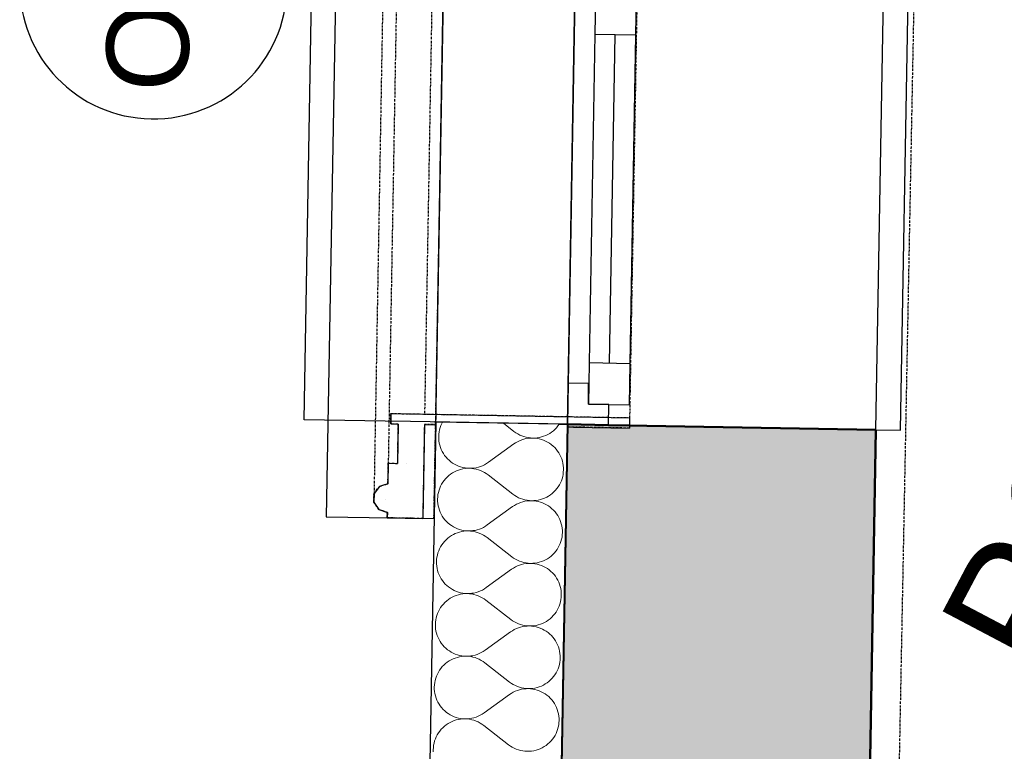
# Model space of a CAD drawing. Header units: millimetres. Extents: x -25972 to 4435, y -2839 to 20217.
# Tile 42 of 110: x -21045 to -19848, y 5843 to 6732. Entities that reach past the tile are written whole.
import ezdxf

# ---------------------------------------------------------------- set-up
doc = ezdxf.new("R2010")
doc.units = ezdxf.units.MM
doc.header["$MEASUREMENT"] = 0
for name, pattern in [('Wipeout_Contour', [1000, 0, -1000]), ('Čerchovaná M', [4.5, 2.5, -0.85, 0.3, -0.85]), ('Čerchovaná S', [3.5, 1.5, -0.85, 0.3, -0.85])]:
    doc.linetypes.add(name, pattern=pattern)
for name, color, linetype in [('7._POHLED ZÁPADNÍ_2_3D prvky fasada nove', 7, 'Continuous'), ('7._POHLED ZÁPADNÍ_2_Anotace - SP', 7, 'Continuous'), ('7._POHLED ZÁPADNÍ_2_Konstrukce - nosné', 7, 'Continuous'), ('7._POHLED ZÁPADNÍ_2_Nové_3D prvky fasada nove', 7, 'Continuous'), ('7._POHLED ZÁPADNÍ_2_Nové_Konstrukce - nosné', 7, 'Continuous'), ('7._POHLED ZÁPADNÍ_2_Nové_Kresby a obrázky', 7, 'Continuous'), ('7._POHLED ZÁPADNÍ_2_Nové_Otvory – Okna', 7, 'Continuous'), ('7._POHLED ZÁPADNÍ_2_Nové_Otvory – Značky oken', 7, 'Continuous'), ('7._POHLED ZÁPADNÍ_2_Nové_Výplně – Řezové', 7, 'Continuous'), ('7._POHLED ZÁPADNÍ_2_Otvory – Značky oken', 7, 'Continuous'), ('7._POHLED ZÁPADNÍ_2_Výplně – Řezové', 7, 'Continuous')]:
    doc.layers.add(name, color=color, linetype=linetype)
doc.styles.add('GENEROVANÝ_STYL_1', font='txt')

# ---------------------------------------------------------------- blocks, each defined once
blk = doc.blocks.new('*X31', base_point=(-26263.1, -5016.6))
at = {"layer": '7._POHLED ZÁPADNÍ_2_Nové_Výplně – Řezové', "color": 21, "linetype": 'Continuous', "lineweight": 20, "true_color": 0xffaaaa}
for p, q in [((-20534, 6236.3), (-20534.7, 6233.7)), ((-20533.1, 6238.9), (-20534, 6236.3)), ((-20532, 6241.4), (-20533.1, 6238.9)), ((-20531.1, 6243), (-20532, 6241.4)), ((-20444.2, 6231.6), (-20457.1, 6241.7)), ((-20394.3, 6234.3), (-20392.4, 6236.2)), ((-20392.4, 6236.2), (-20390.7, 6238.3)), ((-20390.7, 6238.3), (-20389.1, 6240.5)), ((-20535.6, 6228.3), (-20535.7, 6225.6)), ((-20535.7, 6225.6), (-20535.7, 6222.9)), ((-20535.2, 6231), (-20535.6, 6228.3)), ((-20534.7, 6233.7), (-20535.2, 6231)), ((-20444.2, 6231.6), (-20442, 6230)), ((-20442, 6230), (-20439.6, 6228.6)), ((-20439.6, 6228.6), (-20437.2, 6227.3)), ((-20437.2, 6227.3), (-20434.7, 6226.2)), ((-20434.7, 6226.2), (-20432.2, 6225.3)), ((-20432.2, 6225.3), (-20429.5, 6224.6)), ((-20429.5, 6224.6), (-20426.9, 6224.1)), ((-20426.9, 6224.1), (-20424.2, 6223.7)), ((-20424.2, 6223.5), (-20426.9, 6223.3)), ((-20424.2, 6223.7), (-20421.5, 6223.6)), ((-20421.5, 6223.6), (-20424.2, 6223.5)), ((-20421.5, 6223.6), (-20418.7, 6223.6)), ((-20418.7, 6223.5), (-20421.5, 6223.6)), ((-20418.7, 6223.6), (-20416, 6223.9)), ((-20416, 6223.9), (-20413.3, 6224.3)), ((-20413.3, 6224.3), (-20410.7, 6224.9)), ((-20410.7, 6224.9), (-20408.1, 6225.8)), ((-20408.1, 6225.8), (-20405.6, 6226.8)), ((-20405.6, 6226.8), (-20403.1, 6227.9)), ((-20403.1, 6227.9), (-20400.8, 6229.3)), ((-20400.8, 6229.3), (-20398.5, 6230.8)), ((-20398.5, 6230.8), (-20396.3, 6232.5)), ((-20396.3, 6232.5), (-20394.3, 6234.3)), ((-20535.7, 6222.9), (-20535.4, 6220.2)), ((-20535.4, 6220.2), (-20535, 6217.5)), ((-20535, 6217.5), (-20534.3, 6214.8)), ((-20534.3, 6214.8), (-20533.5, 6212.2)), ((-20533.5, 6212.2), (-20532.5, 6209.7)), ((-20444.4, 6216.4), (-20475.3, 6194.1)), ((-20442.2, 6217.9), (-20444.4, 6216.4)), ((-20439.8, 6219.2), (-20442.2, 6217.9)), ((-20437.3, 6220.4), (-20439.8, 6219.2)), ((-20434.8, 6221.4), (-20437.3, 6220.4)), ((-20432.2, 6222.2), (-20434.8, 6221.4)), ((-20429.6, 6222.9), (-20432.2, 6222.2)), ((-20426.9, 6223.3), (-20429.6, 6222.9)), ((-20416, 6223.1), (-20418.7, 6223.5)), ((-20413.4, 6222.6), (-20416, 6223.1)), ((-20410.8, 6221.9), (-20413.4, 6222.6)), ((-20408.2, 6221), (-20410.8, 6221.9)), ((-20405.7, 6219.9), (-20408.2, 6221)), ((-20403.3, 6218.6), (-20405.7, 6219.9)), ((-20401, 6217.2), (-20403.3, 6218.6)), ((-20398.8, 6215.6), (-20401, 6217.2)), ((-20396.7, 6213.9), (-20398.8, 6215.6)), ((-20394.7, 6212), (-20396.7, 6213.9)), ((-20392.9, 6210), (-20394.7, 6212)), ((-20532.5, 6209.7), (-20531.4, 6207.2)), ((-20531.4, 6207.2), (-20530, 6204.9)), ((-20530, 6204.9), (-20528.5, 6202.6)), ((-20528.5, 6202.6), (-20526.8, 6200.5)), ((-20526.8, 6200.5), (-20525, 6198.5)), ((-20391.2, 6207.8), (-20392.9, 6210)), ((-20389.7, 6205.5), (-20391.2, 6207.8)), ((-20388.4, 6203.2), (-20389.7, 6205.5)), ((-20387.2, 6200.7), (-20388.4, 6203.2)), ((-20386.2, 6198.2), (-20387.2, 6200.7)), ((-20525, 6198.5), (-20523.1, 6196.6)), ((-20523.1, 6196.6), (-20521, 6194.8)), ((-20521, 6194.8), (-20518.8, 6193.2)), ((-20518.8, 6193.2), (-20516.4, 6191.8)), ((-20516.4, 6191.8), (-20514, 6190.5)), ((-20514, 6190.5), (-20511.5, 6189.5)), ((-20511.5, 6189.5), (-20509, 6188.6)), ((-20509, 6188.6), (-20506.3, 6187.8)), ((-20506.3, 6187.8), (-20503.7, 6187.3)), ((-20490.1, 6187.6), (-20487.5, 6188.2)), ((-20487.5, 6188.2), (-20484.9, 6189)), ((-20484.9, 6189), (-20482.4, 6190)), ((-20482.4, 6190), (-20479.9, 6191.2)), ((-20479.9, 6191.2), (-20477.6, 6192.5)), ((-20477.6, 6192.5), (-20475.3, 6194.1)), ((-20385.4, 6195.6), (-20386.2, 6198.2)), ((-20384.7, 6193), (-20385.4, 6195.6)), ((-20384.3, 6190.3), (-20384.7, 6193)), ((-20384.1, 6187.6), (-20384.3, 6190.3)), ((-20525.4, 6176.2), (-20527.3, 6174.2)), ((-20523.4, 6178), (-20525.4, 6176.2)), ((-20521.2, 6179.6), (-20523.4, 6178)), ((-20519, 6181.2), (-20521.2, 6179.6)), ((-20516.6, 6182.5), (-20519, 6181.2)), ((-20514.1, 6183.7), (-20516.6, 6182.5)), ((-20511.6, 6184.7), (-20514.1, 6183.7)), ((-20509, 6185.5), (-20511.6, 6184.7)), ((-20506.4, 6186.1), (-20509, 6185.5)), ((-20503.7, 6186.5), (-20506.4, 6186.1)), ((-20503.7, 6187.3), (-20501, 6187)), ((-20501, 6186.8), (-20503.7, 6186.5)), ((-20501, 6187), (-20498.3, 6186.8)), ((-20498.3, 6186.8), (-20501, 6186.8)), ((-20498.3, 6186.8), (-20495.5, 6186.9)), ((-20495.5, 6186.7), (-20498.3, 6186.8)), ((-20495.5, 6186.9), (-20492.8, 6187.1)), ((-20492.8, 6186.3), (-20495.5, 6186.7)), ((-20492.8, 6187.1), (-20490.1, 6187.6)), ((-20490.2, 6185.8), (-20492.8, 6186.3)), ((-20487.5, 6185.1), (-20490.2, 6185.8)), ((-20485, 6184.2), (-20487.5, 6185.1)), ((-20482.5, 6183.1), (-20485, 6184.2)), ((-20480.1, 6181.8), (-20482.5, 6183.1)), ((-20477.8, 6180.4), (-20480.1, 6181.8)), ((-20475.6, 6178.8), (-20477.8, 6180.4)), ((-20445.5, 6155.4), (-20475.6, 6178.8)), ((-20385.7, 6174.1), (-20385, 6176.8)), ((-20385, 6176.8), (-20384.5, 6179.4)), ((-20384.5, 6179.4), (-20384.2, 6182.1)), ((-20384.2, 6182.1), (-20384, 6184.8)), ((-20384, 6184.8), (-20384.1, 6187.6)), ((-20533.3, 6165.2), (-20534.4, 6162.7)), ((-20532.1, 6167.6), (-20533.3, 6165.2)), ((-20530.6, 6169.9), (-20532.1, 6167.6)), ((-20529, 6172.1), (-20530.6, 6169.9)), ((-20527.3, 6174.2), (-20529, 6172.1)), ((-20392, 6162.1), (-20390.4, 6164.3)), ((-20390.4, 6164.3), (-20389, 6166.7)), ((-20389, 6166.7), (-20387.7, 6169.1)), ((-20387.7, 6169.1), (-20386.6, 6171.6)), ((-20386.6, 6171.6), (-20385.7, 6174.1)), ((-20536.9, 6152.1), (-20537, 6149.4)), ((-20536.6, 6154.8), (-20536.9, 6152.1)), ((-20536, 6157.5), (-20536.6, 6154.8)), ((-20535.3, 6160.1), (-20536, 6157.5)), ((-20534.4, 6162.7), (-20535.3, 6160.1)), ((-20445.5, 6155.4), (-20443.3, 6153.8)), ((-20443.3, 6153.8), (-20441, 6152.4)), ((-20441, 6152.4), (-20438.6, 6151.1)), ((-20406.9, 6150.6), (-20404.4, 6151.7)), ((-20404.4, 6151.7), (-20402.1, 6153.1)), ((-20402.1, 6153.1), (-20399.8, 6154.6)), ((-20399.8, 6154.6), (-20397.7, 6156.3)), ((-20397.7, 6156.3), (-20395.6, 6158.1)), ((-20395.6, 6158.1), (-20393.8, 6160.1)), ((-20393.8, 6160.1), (-20392, 6162.1)), ((-20537, 6149.4), (-20537, 6146.7)), ((-20537, 6146.7), (-20536.7, 6144)), ((-20536.7, 6144), (-20536.3, 6141.3)), ((-20536.3, 6141.3), (-20535.7, 6138.6)), ((-20445.8, 6140.2), (-20476.6, 6117.9)), ((-20443.5, 6141.7), (-20445.8, 6140.2)), ((-20441.1, 6143.1), (-20443.5, 6141.7)), ((-20438.7, 6144.2), (-20441.1, 6143.1)), ((-20436.1, 6145.2), (-20438.7, 6144.2)), ((-20438.6, 6151.1), (-20436.1, 6150.1)), ((-20436.1, 6150.1), (-20433.5, 6149.2)), ((-20433.6, 6146.1), (-20436.1, 6145.2)), ((-20430.9, 6146.7), (-20433.6, 6146.1)), ((-20433.5, 6149.2), (-20430.9, 6148.4)), ((-20430.9, 6148.4), (-20428.2, 6147.9)), ((-20428.2, 6147.1), (-20430.9, 6146.7)), ((-20428.2, 6147.9), (-20425.5, 6147.6)), ((-20425.5, 6147.4), (-20428.2, 6147.1)), ((-20425.5, 6147.6), (-20422.8, 6147.4)), ((-20422.8, 6147.4), (-20425.5, 6147.4)), ((-20422.8, 6147.4), (-20420.1, 6147.5)), ((-20420.1, 6147.3), (-20422.8, 6147.4)), ((-20420.1, 6147.5), (-20417.4, 6147.7)), ((-20417.4, 6146.9), (-20420.1, 6147.3)), ((-20417.4, 6147.7), (-20414.7, 6148.1)), ((-20414.7, 6146.4), (-20417.4, 6146.9)), ((-20414.7, 6148.1), (-20412, 6148.8)), ((-20412.1, 6145.7), (-20414.7, 6146.4)), ((-20409.5, 6144.8), (-20412.1, 6145.7)), ((-20412, 6148.8), (-20409.4, 6149.6)), ((-20407, 6143.7), (-20409.5, 6144.8)), ((-20409.4, 6149.6), (-20406.9, 6150.6)), ((-20404.6, 6142.4), (-20407, 6143.7)), ((-20402.3, 6141), (-20404.6, 6142.4)), ((-20400.1, 6139.4), (-20402.3, 6141)), ((-20535.7, 6138.6), (-20534.9, 6136.1)), ((-20534.9, 6136.1), (-20533.9, 6133.5)), ((-20533.9, 6133.5), (-20532.7, 6131.1)), ((-20532.7, 6131.1), (-20531.3, 6128.7)), ((-20531.3, 6128.7), (-20529.8, 6126.4)), ((-20398, 6137.7), (-20400.1, 6139.4)), ((-20396, 6135.8), (-20398, 6137.7)), ((-20394.2, 6133.8), (-20396, 6135.8)), ((-20392.5, 6131.6), (-20394.2, 6133.8)), ((-20391, 6129.4), (-20392.5, 6131.6)), ((-20389.7, 6127), (-20391, 6129.4)), ((-20529.8, 6126.4), (-20528.2, 6124.3)), ((-20528.2, 6124.3), (-20526.3, 6122.3)), ((-20526.3, 6122.3), (-20524.4, 6120.4)), ((-20524.4, 6120.4), (-20522.3, 6118.6)), ((-20522.3, 6118.6), (-20520.1, 6117.1)), ((-20520.1, 6117.1), (-20517.8, 6115.6)), ((-20481.2, 6115), (-20478.9, 6116.4)), ((-20478.9, 6116.4), (-20476.6, 6117.9)), ((-20388.5, 6124.6), (-20389.7, 6127)), ((-20387.5, 6122), (-20388.5, 6124.6)), ((-20386.7, 6119.4), (-20387.5, 6122)), ((-20386.1, 6116.8), (-20386.7, 6119.4)), ((-20385.6, 6114.1), (-20386.1, 6116.8)), ((-20520.3, 6105), (-20522.6, 6103.5)), ((-20517.9, 6106.3), (-20520.3, 6105)), ((-20515.5, 6107.5), (-20517.9, 6106.3)), ((-20517.8, 6115.6), (-20515.4, 6114.4)), ((-20512.9, 6108.5), (-20515.5, 6107.5)), ((-20515.4, 6114.4), (-20512.9, 6113.3)), ((-20512.9, 6113.3), (-20510.3, 6112.4)), ((-20510.3, 6109.3), (-20512.9, 6108.5)), ((-20510.3, 6112.4), (-20507.7, 6111.7)), ((-20507.7, 6109.9), (-20510.3, 6109.3)), ((-20507.7, 6111.7), (-20505, 6111.1)), ((-20505, 6110.4), (-20507.7, 6109.9)), ((-20505, 6111.1), (-20502.3, 6110.8)), ((-20502.3, 6110.6), (-20505, 6110.4)), ((-20502.3, 6110.8), (-20499.6, 6110.7)), ((-20499.6, 6110.7), (-20502.3, 6110.6)), ((-20496.9, 6110.5), (-20499.6, 6110.7)), ((-20499.6, 6110.7), (-20496.9, 6110.7)), ((-20496.9, 6110.7), (-20494.2, 6111)), ((-20494.2, 6110.2), (-20496.9, 6110.5)), ((-20494.2, 6111), (-20491.5, 6111.4)), ((-20491.5, 6109.6), (-20494.2, 6110.2)), ((-20491.5, 6111.4), (-20488.8, 6112)), ((-20488.9, 6108.9), (-20491.5, 6109.6)), ((-20486.3, 6108), (-20488.9, 6108.9)), ((-20488.8, 6112), (-20486.2, 6112.8)), ((-20483.8, 6106.9), (-20486.3, 6108)), ((-20486.2, 6112.8), (-20483.7, 6113.8)), ((-20481.4, 6105.7), (-20483.8, 6106.9)), ((-20483.7, 6113.8), (-20481.2, 6115)), ((-20479.1, 6104.2), (-20481.4, 6105.7)), ((-20476.9, 6102.6), (-20479.1, 6104.2)), ((-20385.8, 6103.2), (-20385.5, 6105.9)), ((-20385.4, 6111.4), (-20385.6, 6114.1)), ((-20385.5, 6105.9), (-20385.3, 6108.7)), ((-20385.3, 6108.7), (-20385.4, 6111.4)), ((-20532, 6093.7), (-20533.4, 6091.4)), ((-20530.4, 6095.9), (-20532, 6093.7)), ((-20528.6, 6098), (-20530.4, 6095.9)), ((-20526.7, 6100), (-20528.6, 6098)), ((-20524.7, 6101.8), (-20526.7, 6100)), ((-20522.6, 6103.5), (-20524.7, 6101.8)), ((-20446.8, 6079.3), (-20476.9, 6102.6)), ((-20390.3, 6090.5), (-20389.1, 6092.9)), ((-20389.1, 6092.9), (-20388, 6095.4)), ((-20388, 6095.4), (-20387.1, 6098)), ((-20387.1, 6098), (-20386.4, 6100.6)), ((-20386.4, 6100.6), (-20385.8, 6103.2)), ((-20537.3, 6081.3), (-20537.9, 6078.6)), ((-20536.6, 6083.9), (-20537.3, 6081.3)), ((-20535.7, 6086.5), (-20536.6, 6083.9)), ((-20534.6, 6089), (-20535.7, 6086.5)), ((-20533.4, 6091.4), (-20534.6, 6089)), ((-20401.1, 6078.4), (-20399, 6080.1)), ((-20399, 6080.1), (-20397, 6081.9)), ((-20397, 6081.9), (-20395.1, 6083.9)), ((-20395.1, 6083.9), (-20393.3, 6086)), ((-20393.3, 6086), (-20391.8, 6088.2)), ((-20391.8, 6088.2), (-20390.3, 6090.5)), ((-20538.2, 6075.9), (-20538.4, 6073.2)), ((-20538.4, 6073.2), (-20538.3, 6070.5)), ((-20538.3, 6070.5), (-20538.1, 6067.8)), ((-20537.9, 6078.6), (-20538.2, 6075.9)), ((-20446.8, 6079.3), (-20444.6, 6077.7)), ((-20444.6, 6077.7), (-20442.3, 6076.2)), ((-20440, 6068.1), (-20442.5, 6066.9)), ((-20442.3, 6076.2), (-20439.9, 6075)), ((-20437.5, 6069.1), (-20440, 6068.1)), ((-20439.9, 6075), (-20437.4, 6073.9)), ((-20434.9, 6069.9), (-20437.5, 6069.1)), ((-20437.4, 6073.9), (-20434.8, 6073)), ((-20432.2, 6070.5), (-20434.9, 6069.9)), ((-20434.8, 6073), (-20432.2, 6072.3)), ((-20432.2, 6072.3), (-20429.5, 6071.7)), ((-20429.5, 6070.9), (-20432.2, 6070.5)), ((-20429.5, 6071.7), (-20426.8, 6071.4)), ((-20426.8, 6071.2), (-20429.5, 6070.9)), ((-20426.8, 6071.4), (-20424.1, 6071.2)), ((-20424.1, 6071.2), (-20426.8, 6071.2)), ((-20424.1, 6071.2), (-20421.4, 6071.3)), ((-20421.4, 6071.1), (-20424.1, 6071.2)), ((-20421.4, 6071.3), (-20418.7, 6071.5)), ((-20418.7, 6070.8), (-20421.4, 6071.1)), ((-20418.7, 6071.5), (-20416, 6072)), ((-20416, 6070.2), (-20418.7, 6070.8)), ((-20416, 6072), (-20413.4, 6072.6)), ((-20413.4, 6069.5), (-20416, 6070.2)), ((-20413.4, 6072.6), (-20410.8, 6073.4)), ((-20410.8, 6068.6), (-20413.4, 6069.5)), ((-20410.8, 6073.4), (-20408.2, 6074.4)), ((-20408.3, 6067.5), (-20410.8, 6068.6)), ((-20408.2, 6074.4), (-20405.8, 6075.6)), ((-20405.8, 6075.6), (-20403.4, 6076.9)), ((-20403.4, 6076.9), (-20401.1, 6078.4)), ((-20538.1, 6067.8), (-20537.6, 6065.1)), ((-20537.6, 6065.1), (-20537, 6062.5)), ((-20537, 6062.5), (-20536.2, 6059.9)), ((-20536.2, 6059.9), (-20535.2, 6057.3)), ((-20535.2, 6057.3), (-20534, 6054.9)), ((-20447.1, 6064), (-20478, 6041.7)), ((-20444.8, 6065.5), (-20447.1, 6064)), ((-20442.5, 6066.9), (-20444.8, 6065.5)), ((-20405.9, 6066.3), (-20408.3, 6067.5)), ((-20403.6, 6064.8), (-20405.9, 6066.3)), ((-20401.4, 6063.3), (-20403.6, 6064.8)), ((-20399.3, 6061.5), (-20401.4, 6063.3)), ((-20397.4, 6059.6), (-20399.3, 6061.5)), ((-20395.5, 6057.6), (-20397.4, 6059.6)), ((-20393.9, 6055.5), (-20395.5, 6057.6)), ((-20534, 6054.9), (-20532.7, 6052.5)), ((-20532.7, 6052.5), (-20531.2, 6050.3)), ((-20531.2, 6050.3), (-20529.5, 6048.1)), ((-20529.5, 6048.1), (-20527.7, 6046.1)), ((-20527.7, 6046.1), (-20525.7, 6044.2)), ((-20525.7, 6044.2), (-20523.6, 6042.5)), ((-20392.4, 6053.2), (-20393.9, 6055.5)), ((-20391, 6050.8), (-20392.4, 6053.2)), ((-20389.8, 6048.4), (-20391, 6050.8)), ((-20388.8, 6045.8), (-20389.8, 6048.4)), ((-20388, 6043.2), (-20388.8, 6045.8)), ((-20523.6, 6042.5), (-20521.4, 6040.9)), ((-20521.4, 6040.9), (-20519.1, 6039.4)), ((-20519.1, 6039.4), (-20516.7, 6038.2)), ((-20514.3, 6032.3), (-20516.8, 6031.3)), ((-20516.7, 6038.2), (-20514.2, 6037.1)), ((-20511.7, 6033.1), (-20514.3, 6032.3)), ((-20514.2, 6037.1), (-20511.6, 6036.2)), ((-20509, 6033.8), (-20511.7, 6033.1)), ((-20511.6, 6036.2), (-20509, 6035.5)), ((-20509, 6035.5), (-20506.3, 6035)), ((-20506.3, 6034.2), (-20509, 6033.8)), ((-20506.3, 6035), (-20503.6, 6034.6)), ((-20503.6, 6034.4), (-20506.3, 6034.2)), ((-20503.6, 6034.6), (-20500.9, 6034.5)), ((-20500.9, 6034.5), (-20503.6, 6034.4)), ((-20498.2, 6034.3), (-20500.9, 6034.5)), ((-20500.9, 6034.5), (-20498.2, 6034.5)), ((-20498.2, 6034.5), (-20495.5, 6034.8)), ((-20495.5, 6034), (-20498.2, 6034.3)), ((-20495.5, 6034.8), (-20492.8, 6035.2)), ((-20492.8, 6033.5), (-20495.5, 6034)), ((-20492.8, 6035.2), (-20490.2, 6035.8)), ((-20490.2, 6032.7), (-20492.8, 6033.5)), ((-20490.2, 6035.8), (-20487.6, 6036.7)), ((-20487.6, 6031.8), (-20490.2, 6032.7)), ((-20487.6, 6036.7), (-20485, 6037.7)), ((-20485, 6037.7), (-20482.6, 6038.8)), ((-20482.6, 6038.8), (-20480.2, 6040.2)), ((-20480.2, 6040.2), (-20478, 6041.7)), ((-20387.4, 6040.6), (-20388, 6043.2)), ((-20387, 6037.9), (-20387.4, 6040.6)), ((-20386.7, 6035.2), (-20387, 6037.9)), ((-20386.8, 6029.8), (-20386.7, 6032.5)), ((-20386.7, 6032.5), (-20386.7, 6035.2)), ((-20529.9, 6021.8), (-20531.7, 6019.8)), ((-20528.1, 6023.8), (-20529.9, 6021.8)), ((-20526, 6025.6), (-20528.1, 6023.8)), ((-20523.9, 6027.3), (-20526, 6025.6)), ((-20521.6, 6028.8), (-20523.9, 6027.3)), ((-20519.3, 6030.1), (-20521.6, 6028.8)), ((-20516.8, 6031.3), (-20519.3, 6030.1)), ((-20485.1, 6030.7), (-20487.6, 6031.8)), ((-20482.7, 6029.5), (-20485.1, 6030.7)), ((-20480.4, 6028.1), (-20482.7, 6029.5)), ((-20478.2, 6026.5), (-20480.4, 6028.1)), ((-20448.1, 6003.1), (-20478.2, 6026.5)), ((-20389.3, 6019.2), (-20388.4, 6021.8)), ((-20388.4, 6021.8), (-20387.7, 6024.4)), ((-20387.7, 6024.4), (-20387.2, 6027.1)), ((-20387.2, 6027.1), (-20386.8, 6029.8)), ((-20537.1, 6010.3), (-20538, 6007.8)), ((-20536, 6012.8), (-20537.1, 6010.3)), ((-20534.7, 6015.2), (-20536, 6012.8)), ((-20533.3, 6017.5), (-20534.7, 6015.2)), ((-20531.7, 6019.8), (-20533.3, 6017.5)), ((-20396.4, 6007.7), (-20394.7, 6009.8)), ((-20394.7, 6009.8), (-20393.1, 6012)), ((-20393.1, 6012), (-20391.6, 6014.3)), ((-20391.6, 6014.3), (-20390.4, 6016.7)), ((-20390.4, 6016.7), (-20389.3, 6019.2)), ((-20539.5, 5999.8), (-20539.7, 5997.1)), ((-20539.7, 5997.1), (-20539.6, 5994.3)), ((-20539.2, 6002.5), (-20539.5, 5999.8)), ((-20538.7, 6005.1), (-20539.2, 6002.5)), ((-20538, 6007.8), (-20538.7, 6005.1)), ((-20448.1, 6003.1), (-20445.9, 6001.5)), ((-20445.9, 6001.5), (-20443.6, 6000.1)), ((-20443.6, 6000.1), (-20441.2, 5998.8)), ((-20441.2, 5998.8), (-20438.7, 5997.7)), ((-20438.7, 5997.7), (-20436.2, 5996.8)), ((-20436.2, 5996.8), (-20433.5, 5996.1)), ((-20417.3, 5995.8), (-20414.7, 5996.4)), ((-20414.7, 5996.4), (-20412.1, 5997.2)), ((-20412.1, 5997.2), (-20409.6, 5998.2)), ((-20409.6, 5998.2), (-20407.1, 5999.4)), ((-20407.1, 5999.4), (-20404.7, 6000.7)), ((-20404.7, 6000.7), (-20402.5, 6002.2)), ((-20402.5, 6002.2), (-20400.3, 6003.9)), ((-20400.3, 6003.9), (-20398.3, 6005.7)), ((-20398.3, 6005.7), (-20396.4, 6007.7)), ((-20539.6, 5994.3), (-20539.4, 5991.6)), ((-20539.4, 5991.6), (-20539, 5988.9)), ((-20539, 5988.9), (-20538.3, 5986.3)), ((-20538.3, 5986.3), (-20537.5, 5983.7)), ((-20448.4, 5987.8), (-20479.3, 5965.5)), ((-20446.1, 5989.4), (-20448.4, 5987.8)), ((-20443.8, 5990.7), (-20446.1, 5989.4)), ((-20441.3, 5991.9), (-20443.8, 5990.7)), ((-20438.8, 5992.9), (-20441.3, 5991.9)), ((-20436.2, 5993.7), (-20438.8, 5992.9)), ((-20433.6, 5994.3), (-20436.2, 5993.7)), ((-20430.9, 5994.8), (-20433.6, 5994.3)), ((-20433.5, 5996.1), (-20430.9, 5995.5)), ((-20430.9, 5995.5), (-20428.2, 5995.2)), ((-20428.2, 5995), (-20430.9, 5994.8)), ((-20428.2, 5995.2), (-20425.4, 5995.1)), ((-20425.4, 5995.1), (-20428.2, 5995)), ((-20425.4, 5995.1), (-20422.7, 5995.1)), ((-20422.7, 5994.9), (-20425.4, 5995.1)), ((-20422.7, 5995.1), (-20420, 5995.3)), ((-20420, 5994.6), (-20422.7, 5994.9)), ((-20420, 5995.3), (-20417.3, 5995.8)), ((-20417.4, 5994.1), (-20420, 5994.6)), ((-20414.7, 5993.3), (-20417.4, 5994.1)), ((-20412.2, 5992.4), (-20414.7, 5993.3)), ((-20409.7, 5991.3), (-20412.2, 5992.4)), ((-20407.3, 5990.1), (-20409.7, 5991.3)), ((-20404.9, 5988.7), (-20407.3, 5990.1)), ((-20402.7, 5987.1), (-20404.9, 5988.7)), ((-20400.7, 5985.3), (-20402.7, 5987.1)), ((-20398.7, 5983.4), (-20400.7, 5985.3)), ((-20537.5, 5983.7), (-20536.5, 5981.2)), ((-20536.5, 5981.2), (-20535.3, 5978.7)), ((-20535.3, 5978.7), (-20534, 5976.3)), ((-20534, 5976.3), (-20532.5, 5974.1)), ((-20532.5, 5974.1), (-20530.8, 5971.9)), ((-20396.9, 5981.4), (-20398.7, 5983.4)), ((-20395.2, 5979.3), (-20396.9, 5981.4)), ((-20393.7, 5977), (-20395.2, 5979.3)), ((-20392.3, 5974.6), (-20393.7, 5977)), ((-20391.2, 5972.2), (-20392.3, 5974.6)), ((-20530.8, 5971.9), (-20529, 5969.9)), ((-20529, 5969.9), (-20527, 5968)), ((-20527, 5968), (-20524.9, 5966.3)), ((-20524.9, 5966.3), (-20522.7, 5964.7)), ((-20522.7, 5964.7), (-20520.4, 5963.3)), ((-20520.4, 5963.3), (-20518, 5962)), ((-20518, 5962), (-20515.5, 5960.9)), ((-20515.5, 5960.9), (-20513, 5960)), ((-20491.5, 5959.7), (-20488.9, 5960.5)), ((-20488.9, 5960.5), (-20486.4, 5961.5)), ((-20486.4, 5961.5), (-20483.9, 5962.7)), ((-20483.9, 5962.7), (-20481.5, 5964)), ((-20481.5, 5964), (-20479.3, 5965.5)), ((-20390.2, 5969.7), (-20391.2, 5972.2)), ((-20389.4, 5967.1), (-20390.2, 5969.7)), ((-20388.7, 5964.4), (-20389.4, 5967.1)), ((-20388.3, 5961.7), (-20388.7, 5964.4)), ((-20388, 5959), (-20388.3, 5961.7)), ((-20527.4, 5949.4), (-20529.4, 5947.6)), ((-20525.2, 5951.1), (-20527.4, 5949.4)), ((-20522.9, 5952.6), (-20525.2, 5951.1)), ((-20520.6, 5954), (-20522.9, 5952.6)), ((-20518.1, 5955.1), (-20520.6, 5954)), ((-20515.6, 5956.1), (-20518.1, 5955.1)), ((-20513, 5956.9), (-20515.6, 5956.1)), ((-20513, 5960), (-20510.3, 5959.3)), ((-20510.4, 5957.6), (-20513, 5956.9)), ((-20507.7, 5958), (-20510.4, 5957.6)), ((-20510.3, 5959.3), (-20507.7, 5958.8)), ((-20507.7, 5958.8), (-20505, 5958.4)), ((-20505, 5958.2), (-20507.7, 5958)), ((-20505, 5958.4), (-20502.2, 5958.3)), ((-20502.2, 5958.3), (-20505, 5958.2)), ((-20499.5, 5958.2), (-20502.2, 5958.3)), ((-20502.2, 5958.3), (-20499.5, 5958.3)), ((-20499.5, 5958.3), (-20496.8, 5958.6)), ((-20496.8, 5957.8), (-20499.5, 5958.2)), ((-20496.8, 5958.6), (-20494.1, 5959)), ((-20494.2, 5957.3), (-20496.8, 5957.8)), ((-20491.5, 5956.6), (-20494.2, 5957.3)), ((-20494.1, 5959), (-20491.5, 5959.7)), ((-20489, 5955.7), (-20491.5, 5956.6)), ((-20486.5, 5954.6), (-20489, 5955.7)), ((-20484.1, 5953.3), (-20486.5, 5954.6)), ((-20481.8, 5951.9), (-20484.1, 5953.3)), ((-20479.5, 5950.3), (-20481.8, 5951.9)), ((-20449.5, 5926.9), (-20479.5, 5950.3)), ((-20389, 5948.2), (-20388.5, 5950.9)), ((-20388.5, 5950.9), (-20388.1, 5953.6)), ((-20388.1, 5953.6), (-20388, 5956.3)), ((-20388, 5956.3), (-20388, 5959)), ((-20537.3, 5936.6), (-20538.4, 5934.1)), ((-20536, 5939.1), (-20537.3, 5936.6)), ((-20534.6, 5941.4), (-20536, 5939.1)), ((-20533, 5943.6), (-20534.6, 5941.4)), ((-20531.3, 5945.7), (-20533, 5943.6)), ((-20529.4, 5947.6), (-20531.3, 5945.7)), ((-20394.4, 5935.8), (-20393, 5938.1)), ((-20393, 5938.1), (-20391.7, 5940.5)), ((-20391.7, 5940.5), (-20390.6, 5943)), ((-20390.6, 5943), (-20389.7, 5945.6)), ((-20389.7, 5945.6), (-20389, 5948.2)), ((-20540.5, 5926.3), (-20540.9, 5923.6)), ((-20540, 5929), (-20540.5, 5926.3)), ((-20539.3, 5931.6), (-20540, 5929)), ((-20538.4, 5934.1), (-20539.3, 5931.6)), ((-20449.5, 5926.9), (-20447.3, 5925.3)), ((-20447.3, 5925.3), (-20445, 5923.9)), ((-20408.4, 5923.2), (-20406.1, 5924.6)), ((-20406.1, 5924.6), (-20403.8, 5926.1)), ((-20403.8, 5926.1), (-20401.7, 5927.7)), ((-20401.7, 5927.7), (-20399.6, 5929.6)), ((-20399.6, 5929.6), (-20397.7, 5931.5)), ((-20397.7, 5931.5), (-20396, 5933.6)), ((-20396, 5933.6), (-20394.4, 5935.8)), ((-20540.9, 5923.6), (-20541, 5920.9)), ((-20541, 5920.9), (-20541, 5918.2)), ((-20541, 5918.2), (-20540.7, 5915.4)), ((-20540.7, 5915.4), (-20540.3, 5912.8)), ((-20540.3, 5912.8), (-20539.7, 5910.1)), ((-20447.5, 5913.2), (-20449.7, 5911.7)), ((-20445.1, 5914.5), (-20447.5, 5913.2)), ((-20442.7, 5915.7), (-20445.1, 5914.5)), ((-20445, 5923.9), (-20442.5, 5922.6)), ((-20440.1, 5916.7), (-20442.7, 5915.7)), ((-20442.5, 5922.6), (-20440, 5921.5)), ((-20437.5, 5917.5), (-20440.1, 5916.7)), ((-20440, 5921.5), (-20437.5, 5920.6)), ((-20437.5, 5920.6), (-20434.9, 5919.9)), ((-20434.9, 5918.1), (-20437.5, 5917.5)), ((-20434.9, 5919.9), (-20432.2, 5919.4)), ((-20432.2, 5918.6), (-20434.9, 5918.1)), ((-20432.2, 5919.4), (-20429.5, 5919)), ((-20429.5, 5918.8), (-20432.2, 5918.6)), ((-20429.5, 5919), (-20426.8, 5918.9)), ((-20426.8, 5918.9), (-20429.5, 5918.8)), ((-20426.8, 5918.9), (-20424.1, 5918.9)), ((-20424.1, 5918.7), (-20426.8, 5918.9)), ((-20424.1, 5918.9), (-20421.3, 5919.2)), ((-20421.4, 5918.4), (-20424.1, 5918.7)), ((-20418.7, 5917.9), (-20421.4, 5918.4)), ((-20421.3, 5919.2), (-20418.7, 5919.6)), ((-20418.7, 5919.6), (-20416, 5920.2)), ((-20416.1, 5917.2), (-20418.7, 5917.9)), ((-20413.5, 5916.3), (-20416.1, 5917.2)), ((-20416, 5920.2), (-20413.4, 5921)), ((-20411, 5915.2), (-20413.5, 5916.3)), ((-20413.4, 5921), (-20410.9, 5922)), ((-20408.6, 5913.9), (-20411, 5915.2)), ((-20410.9, 5922), (-20408.4, 5923.2)), ((-20406.3, 5912.5), (-20408.6, 5913.9)), ((-20404.1, 5910.9), (-20406.3, 5912.5)), ((-20539.7, 5910.1), (-20538.8, 5907.5)), ((-20538.8, 5907.5), (-20537.8, 5905)), ((-20537.8, 5905), (-20536.7, 5902.5)), ((-20536.7, 5902.5), (-20535.3, 5900.2)), ((-20449.7, 5911.7), (-20480.6, 5889.3)), ((-20402, 5909.2), (-20404.1, 5910.9)), ((-20400, 5907.3), (-20402, 5909.2)), ((-20398.2, 5905.2), (-20400, 5907.3)), ((-20396.5, 5903.1), (-20398.2, 5905.2)), ((-20395, 5900.8), (-20396.5, 5903.1)), ((-20393.7, 5898.5), (-20395, 5900.8)), ((-20535.3, 5900.2), (-20533.8, 5897.9)), ((-20533.8, 5897.9), (-20532.1, 5895.8)), ((-20532.1, 5895.8), (-20530.3, 5893.7)), ((-20530.3, 5893.7), (-20528.4, 5891.8)), ((-20528.4, 5891.8), (-20526.3, 5890.1)), ((-20526.3, 5890.1), (-20524.1, 5888.5)), ((-20524.1, 5888.5), (-20521.8, 5887.1)), ((-20482.9, 5887.8), (-20480.6, 5889.3)), ((-20392.5, 5896), (-20393.7, 5898.5)), ((-20391.5, 5893.5), (-20392.5, 5896)), ((-20390.7, 5890.9), (-20391.5, 5893.5)), ((-20390.1, 5888.2), (-20390.7, 5890.9)), ((-20521.9, 5877.8), (-20524.3, 5876.4)), ((-20519.5, 5879), (-20521.9, 5877.8)), ((-20521.8, 5887.1), (-20519.3, 5885.8)), ((-20516.9, 5880), (-20519.5, 5879)), ((-20519.3, 5885.8), (-20516.8, 5884.7)), ((-20514.3, 5880.8), (-20516.9, 5880)), ((-20516.8, 5884.7), (-20514.3, 5883.8)), ((-20514.3, 5883.8), (-20511.7, 5883.1)), ((-20511.7, 5881.4), (-20514.3, 5880.8)), ((-20511.7, 5883.1), (-20509, 5882.6)), ((-20509, 5881.8), (-20511.7, 5881.4)), ((-20509, 5882.6), (-20506.3, 5882.3)), ((-20506.3, 5882.1), (-20509, 5881.8)), ((-20506.3, 5882.3), (-20503.6, 5882.1)), ((-20503.6, 5882.1), (-20506.3, 5882.1)), ((-20503.6, 5882.1), (-20500.8, 5882.2)), ((-20500.9, 5882), (-20503.6, 5882.1)), ((-20498.2, 5881.6), (-20500.9, 5882)), ((-20500.8, 5882.2), (-20498.1, 5882.4)), ((-20495.5, 5881.1), (-20498.2, 5881.6)), ((-20498.1, 5882.4), (-20495.5, 5882.9)), ((-20495.5, 5882.9), (-20492.8, 5883.5)), ((-20492.9, 5880.4), (-20495.5, 5881.1)), ((-20490.3, 5879.5), (-20492.9, 5880.4)), ((-20492.8, 5883.5), (-20490.2, 5884.3)), ((-20487.8, 5878.4), (-20490.3, 5879.5)), ((-20490.2, 5884.3), (-20487.7, 5885.3)), ((-20485.4, 5877.1), (-20487.8, 5878.4)), ((-20487.7, 5885.3), (-20485.2, 5886.5)), ((-20483.1, 5875.7), (-20485.4, 5877.1)), ((-20485.2, 5886.5), (-20482.9, 5887.8)), ((-20389.6, 5885.6), (-20390.1, 5888.2)), ((-20389.8, 5874.7), (-20389.5, 5877.4)), ((-20389.4, 5882.8), (-20389.6, 5885.6)), ((-20389.5, 5877.4), (-20389.3, 5880.1)), ((-20389.3, 5880.1), (-20389.4, 5882.8)), ((-20535.9, 5865.2), (-20537.4, 5862.9)), ((-20534.3, 5867.4), (-20535.9, 5865.2)), ((-20532.6, 5869.5), (-20534.3, 5867.4)), ((-20530.7, 5871.4), (-20532.6, 5869.5)), ((-20528.7, 5873.3), (-20530.7, 5871.4)), ((-20526.5, 5874.9), (-20528.7, 5873.3)), ((-20524.3, 5876.4), (-20526.5, 5874.9)), ((-20480.9, 5874.1), (-20483.1, 5875.7)), ((-20450.8, 5850.7), (-20480.9, 5874.1)), ((-20393, 5864.4), (-20392, 5866.9)), ((-20392, 5866.9), (-20391.1, 5869.4)), ((-20391.1, 5869.4), (-20390.3, 5872)), ((-20390.3, 5872), (-20389.8, 5874.7)), ((-20541.3, 5852.8), (-20541.9, 5850.1)), ((-20540.6, 5855.4), (-20541.3, 5852.8)), ((-20539.7, 5858), (-20540.6, 5855.4)), ((-20538.6, 5860.5), (-20539.7, 5858)), ((-20537.4, 5862.9), (-20538.6, 5860.5)), ((-20403, 5851.6), (-20401, 5853.4)), ((-20401, 5853.4), (-20399.1, 5855.3)), ((-20399.1, 5855.3), (-20397.3, 5857.4)), ((-20397.3, 5857.4), (-20395.7, 5859.6)), ((-20395.7, 5859.6), (-20394.3, 5861.9)), ((-20394.3, 5861.9), (-20393, 5864.4)), ((-20542.2, 5847.4), (-20542.3, 5844.7)), ((-20542.3, 5844.7), (-20542.3, 5842)), ((-20541.9, 5850.1), (-20542.2, 5847.4)), ((-20450.8, 5850.7), (-20448.6, 5849.1)), ((-20448.6, 5849.1), (-20446.3, 5847.7)), ((-20446.3, 5847.7), (-20443.9, 5846.4)), ((-20443.9, 5846.4), (-20441.4, 5845.3)), ((-20441.4, 5845.3), (-20438.8, 5844.4)), ((-20438.8, 5844.4), (-20436.2, 5843.7)), ((-20436.2, 5843.7), (-20433.5, 5843.2)), ((-20433.5, 5843.2), (-20430.8, 5842.8)), ((-20430.8, 5842.8), (-20428.1, 5842.7)), ((-20428.1, 5842.7), (-20425.4, 5842.7)), ((-20425.4, 5842.7), (-20422.7, 5843)), ((-20422.7, 5843), (-20420, 5843.4)), ((-20420, 5843.4), (-20417.3, 5844.1)), ((-20417.3, 5844.1), (-20414.7, 5844.9)), ((-20414.7, 5844.9), (-20412.2, 5845.9)), ((-20412.2, 5845.9), (-20409.8, 5847)), ((-20409.8, 5847), (-20407.4, 5848.4)), ((-20407.4, 5848.4), (-20405.1, 5849.9)), ((-20405.1, 5849.9), (-20403, 5851.6))]:
    blk.add_line(p, q, dxfattribs=at)

msp = doc.modelspace()

# ---------------------------------------------------------------- linework, layer by layer
at = {"layer": '7._POHLED ZÁPADNÍ_2_Konstrukce - nosné', "color": 7, "linetype": 'Continuous', "lineweight": 50, "flags": 128}
msp.add_lwpolyline([(-20025.2, 5034), (-20004.3, 6233.8)], dxfattribs=at)
at = {"layer": '7._POHLED ZÁPADNÍ_2_Nové_3D prvky fasada nove', "color": 1, "linetype": 'Continuous', "lineweight": 25}
msp.add_line((-20649.7, 7407.3), (-20672.6, 6127.9), dxfattribs=at)
at = {"layer": '7._POHLED ZÁPADNÍ_2_Nové_3D prvky fasada nove', "color": 1, "linetype": 'Čerchovaná M', "lineweight": 25, "flags": 128}
for points in [[(-20575.7, 7404.9), (-20598.2, 6126.6)], [(-20532.6, 7404.2), (-20555.1, 6125.8)], [(-20592.6, 7386.6), (-20614.5, 6145.5)], [(-20285.4, 7285.5), (-20303.9, 6235.7)], [(-20303.9, 6235.7), (-20553.1, 6240.1)], [(-20608.3, 6136.6), (-20614.5, 6145.5)], [(-20598.1, 6133.1), (-20608.3, 6136.6)], [(-20555.1, 6125.8), (-20598.2, 6126.6)]]:
    msp.add_lwpolyline(points, dxfattribs=at)
at = {"layer": '7._POHLED ZÁPADNÍ_2_Nové_Kresby a obrázky', "color": 1, "linetype": 'Čerchovaná M', "lineweight": 25, "flags": 128}
msp.add_lwpolyline([(-18019.6, 5400), (-19983.2, 5434.6), (-19942.1, 7568.3)], dxfattribs=at)
at = {"layer": '7._POHLED ZÁPADNÍ_2_Nové_Otvory – Okna', "color": 1, "linetype": 'Continuous', "lineweight": 25}
for p, q in [((-20699.2, 6245.9), (-20680.9, 7295.7)), ((-20004.3, 6233.8), (-19986, 7283.6)), ((-19974.3, 6233.3), (-19956, 7283.1)), ((-20370.1, 6765.2), (-20378.4, 6290.3)), ((-20345.1, 6764.8), (-20346, 6714.8)), ((-20296, 6713.9), (-20295.1, 6763.9)), ((-20346, 6714.8), (-20352.9, 6314.9)), ((-20346, 6714.8), (-20296, 6713.9)), ((-20327.9, 6314.4), (-20321, 6714.4)), ((-20302.9, 6314), (-20296, 6713.9)), ((-20302.9, 6314), (-20296, 6713.9)), ((-20352.9, 6314.9), (-20353.8, 6264.9)), ((-20302.9, 6314), (-20352.9, 6314.9)), ((-20303.8, 6264), (-20302.9, 6314)), ((-20353.4, 6289.9), (-20378.4, 6290.3)), ((-20353.8, 6264.9), (-20353.4, 6289.9)), ((-20328.8, 6264.4), (-20353.8, 6264.9)), ((-20353.8, 6264.9), (-20303.8, 6264)), ((-20004.3, 6233.8), (-19974.3, 6233.3))]:
    msp.add_line(p, q, dxfattribs=at)
at = {"layer": '7._POHLED ZÁPADNÍ_2_Nové_Otvory – Značky oken', "color": 1, "linetype": 'Continuous', "lineweight": 25, "flags": 128}
msp.add_lwpolyline([(-20885.3, 6611.7, 1), (-20879.7, 6936.6, 1)], format="xyb", close=True, dxfattribs=at)

# ---------------------------------------------------------------- texts
at = {"layer": '7._POHLED ZÁPADNÍ_2_Anotace - SP', "color": 1, "linetype": 'Continuous', "lineweight": 25, "insert": (-19863.8, 5962.2), "char_height": 150, "attachment_point": 4, "rotation": 62.1796, "style": 'GENEROVANÝ_STYL_1'}
msp.add_mtext('\\A1;{\\pql;\\fArial|b0|i0|c238|p38;PODHLED\\fArial|b0|i0|c238|p38;+2800}', dxfattribs=at)
at = {"layer": '7._POHLED ZÁPADNÍ_2_Otvory – Značky oken', "color": 1, "linetype": 'Continuous', "lineweight": 25, "insert": (-20889.7, 6644.9), "char_height": 100, "attachment_point": 4, "rotation": 89.0012, "style": 'GENEROVANÝ_STYL_1'}
msp.add_mtext('\\A1;{\\pql;\\pt0;\\fArial|b0|i0|c238|p38;O01}', dxfattribs=at)

# ---------------------------------------------------------------- next in the draw order: wipeouts: each hides what was drawn before it
at = {"color": 254, "linetype": 'Wipeout_Contour', "lineweight": 0, "ltscale": 343482.633366}
msp.add_wipeout([(-20553.1, 6240.1), (-20303.9, 6235.7), (-20303.6, 6248.4), (-20593.8, 6253.5), (-20594, 6240.8), (-20584.8, 6240.6), (-20585.6, 6192.8), (-20597, 6193), (-20597.4, 6168.1), (-20607.8, 6164.9), (-20614.3, 6156.3), (-20614.5, 6145.5), (-20608.3, 6136.6), (-20598.1, 6133.1), (-20598.2, 6126.6), (-20555.1, 6125.8)], dxfattribs=at).dxf.layer = '7._POHLED ZÁPADNÍ_2_Nové_Výplně – Řezové'

# ---------------------------------------------------------------- next in the draw order: hatches: boundary and pattern name
at = {"layer": '7._POHLED ZÁPADNÍ_2_Nové_Výplně – Řezové', "linetype": 'Continuous', "lineweight": 20, "true_color": 0xffaaaa}
h = msp.add_hatch(dxfattribs=at)
h.set_pattern_fill('Omítka_01_0002', color=21, style=0, pattern_type=2)
h.set_pattern_definition([(0, (0, -9e-13), (0, 86.60254), [0, -50]), (0, (25, 43.3), (0, 86.60254), [0, -50])])
h.paths.add_polyline_path([(-20553.1, 6240.1), (-20303.9, 6235.7), (-20303.6, 6248.4), (-20593.8, 6253.5), (-20594, 6240.8), (-20584.8, 6240.6), (-20585.6, 6192.8), (-20597, 6193), (-20597.4, 6168.1), (-20607.8, 6164.9), (-20614.3, 6156.3), (-20614.5, 6145.5), (-20608.3, 6136.6), (-20598.1, 6133.1), (-20598.2, 6126.6), (-20555.1, 6125.8)])
at = {"layer": '7._POHLED ZÁPADNÍ_2_Výplně – Řezové', "linetype": 'Continuous', "lineweight": 13}
msp.add_hatch(color=254, dxfattribs=at).paths.add_polyline_path([(-20379.2, 6240.3), (-20400.2, 5040.5), (-20025.2, 5034), (-20004.3, 6233.8)])

# ---------------------------------------------------------------- next in the draw order: linework, layer by layer
at = {"layer": '7._POHLED ZÁPADNÍ_2_Konstrukce - nosné', "color": 7, "linetype": 'Continuous', "lineweight": 50}
for p, q in [((-20379.2, 6240.3), (-20329.2, 6239.4)), ((-20329.2, 6239.4), (-20004.3, 6233.8))]:
    msp.add_line(p, q, dxfattribs=at)
at = {"layer": '7._POHLED ZÁPADNÍ_2_Konstrukce - nosné', "color": 7, "linetype": 'Continuous', "lineweight": 50, "flags": 128}
msp.add_lwpolyline([(-20379.2, 6240.3), (-20400.2, 5040.5)], dxfattribs=at)
at = {"layer": '7._POHLED ZÁPADNÍ_2_Nové_3D prvky fasada nove', "color": 1, "linetype": 'Continuous', "lineweight": 25}
for p, q in [((-20593.8, 6253.5), (-20594, 6240.8)), ((-20593.8, 6253.5), (-20303.6, 6248.4)), ((-20303.6, 6248.4), (-20303.9, 6235.7)), ((-20594, 6240.8), (-20584.8, 6240.6)), ((-20584.8, 6240.6), (-20585.6, 6192.8)), ((-20553.1, 6240.1), (-20555.1, 6125.8)), ((-20553.1, 6240.1), (-20303.9, 6235.7)), ((-20597, 6193), (-20597.4, 6168.1)), ((-20597, 6193), (-20585.6, 6192.8)), ((-20607.8, 6164.9), (-20614.3, 6156.3)), ((-20597.4, 6168.1), (-20607.8, 6164.9)), ((-20614.3, 6156.3), (-20614.5, 6145.5)), ((-20614.5, 6145.5), (-20608.3, 6136.6)), ((-20608.3, 6136.6), (-20598.1, 6133.1)), ((-20598.1, 6133.1), (-20598.2, 6126.6)), ((-20598.2, 6126.6), (-20555.1, 6125.8))]:
    msp.add_line(p, q, dxfattribs=at)
at = {"layer": '7._POHLED ZÁPADNÍ_2_Nové_3D prvky fasada nove', "color": 1, "linetype": 'Čerchovaná M', "lineweight": 25, "flags": 128}
for points in [[(-20594, 6240.8), (-20593.8, 6253.5)], [(-20593.8, 6253.5), (-20303.6, 6248.4)], [(-20303.6, 6248.4), (-20303.9, 6235.7)], [(-20584.8, 6240.6), (-20594, 6240.8)], [(-20585.6, 6192.8), (-20584.8, 6240.6)], [(-20553.1, 6240.1), (-20555.1, 6125.8)], [(-20303.9, 6235.7), (-20553.1, 6240.1)], [(-20597.4, 6168.1), (-20597, 6193)], [(-20597, 6193), (-20585.6, 6192.8)], [(-20614.3, 6156.3), (-20607.8, 6164.9)], [(-20607.8, 6164.9), (-20597.4, 6168.1)], [(-20614.5, 6145.5), (-20614.3, 6156.3)], [(-20608.3, 6136.6), (-20614.5, 6145.5)], [(-20598.1, 6133.1), (-20608.3, 6136.6)], [(-20598.2, 6126.6), (-20598.1, 6133.1)], [(-20555.1, 6125.8), (-20598.2, 6126.6)]]:
    msp.add_lwpolyline(points, dxfattribs=at)
at = {"layer": '7._POHLED ZÁPADNÍ_2_Nové_Otvory – Okna', "color": 1, "linetype": 'Continuous', "lineweight": 25}
for p, q in [((-20379.2, 6240.3), (-20360.9, 7290.2)), ((-20378.4, 6290.3), (-20379.2, 6240.3)), ((-20329.2, 6239.4), (-20328.8, 6264.4)), ((-20379.2, 6240.3), (-20699.2, 6245.9)), ((-20379.2, 6240.3), (-20329.2, 6239.4)), ((-20379.2, 6240.3), (-20329.2, 6239.4)), ((-20329.2, 6239.4), (-20004.3, 6233.8))]:
    msp.add_line(p, q, dxfattribs=at)

# ---------------------------------------------------------------- next in the draw order: wipeouts: each hides what was drawn before it
at = {"color": 254, "linetype": 'Wipeout_Contour', "lineweight": 0, "ltscale": 127207.890531}
msp.add_wipeout([(-20562.9, 4886.8), (-20412.9, 4884.2), (-20402.9, 4884), (-20379.2, 6240.3), (-20389.2, 6240.5), (-20539.2, 6243.1)], dxfattribs=at).dxf.layer = '7._POHLED ZÁPADNÍ_2_Nové_Výplně – Řezové'

# ---------------------------------------------------------------- next in the draw order: linework, layer by layer
at = {"layer": '7._POHLED ZÁPADNÍ_2_Nové_3D prvky fasada nove', "color": 1, "linetype": 'Čerchovaná S', "lineweight": 25}
msp.add_line((-20519, 7404.9), (-20541.9, 6125.6), dxfattribs=at)
at = {"layer": '7._POHLED ZÁPADNÍ_2_Nové_3D prvky fasada nove', "color": 1, "linetype": 'Continuous', "lineweight": 25}
for p in [(-20518.8, 7404.9), (-20672.6, 6127.9)]:
    msp.add_line(p, (-20541.7, 6125.6), dxfattribs=at)
at = {"layer": '7._POHLED ZÁPADNÍ_2_Nové_Konstrukce - nosné', "color": 1, "linetype": 'Continuous', "lineweight": 25}
for q in [(-20539.2, 6243.1), (-20379.2, 6240.3)]:
    msp.add_line((-20389.2, 6240.5), q, dxfattribs=at)
at = {"layer": '7._POHLED ZÁPADNÍ_2_Nové_Konstrukce - nosné', "color": 1, "linetype": 'Continuous', "lineweight": 25, "flags": 128}
for points in [[(-20539.2, 6243.1), (-20562.9, 4886.8)], [(-20402.9, 4884), (-20379.2, 6240.3)]]:
    msp.add_lwpolyline(points, dxfattribs=at)
at = {"layer": '7._POHLED ZÁPADNÍ_2_Nové_Otvory – Okna', "color": 1, "linetype": 'Continuous', "lineweight": 25}
for p, q in [((-20539.2, 6243.1), (-20520.9, 7292.9)), ((-20379.2, 6240.3), (-20360.9, 7290.2)), ((-20389.2, 6240.5), (-20539.2, 6243.1)), ((-20389.2, 6240.5), (-20379.2, 6240.3))]:
    msp.add_line(p, q, dxfattribs=at)

# ---------------------------------------------------------------- next in the draw order: block references
at = {"layer": '7._POHLED ZÁPADNÍ_2_3D prvky fasada nove', "color": 9, "linetype": 'Continuous', "lineweight": 13}
msp.add_blockref('*X31', (-26263.1, -5016.6), dxfattribs=at)

doc.saveas('drawing.dxf')
